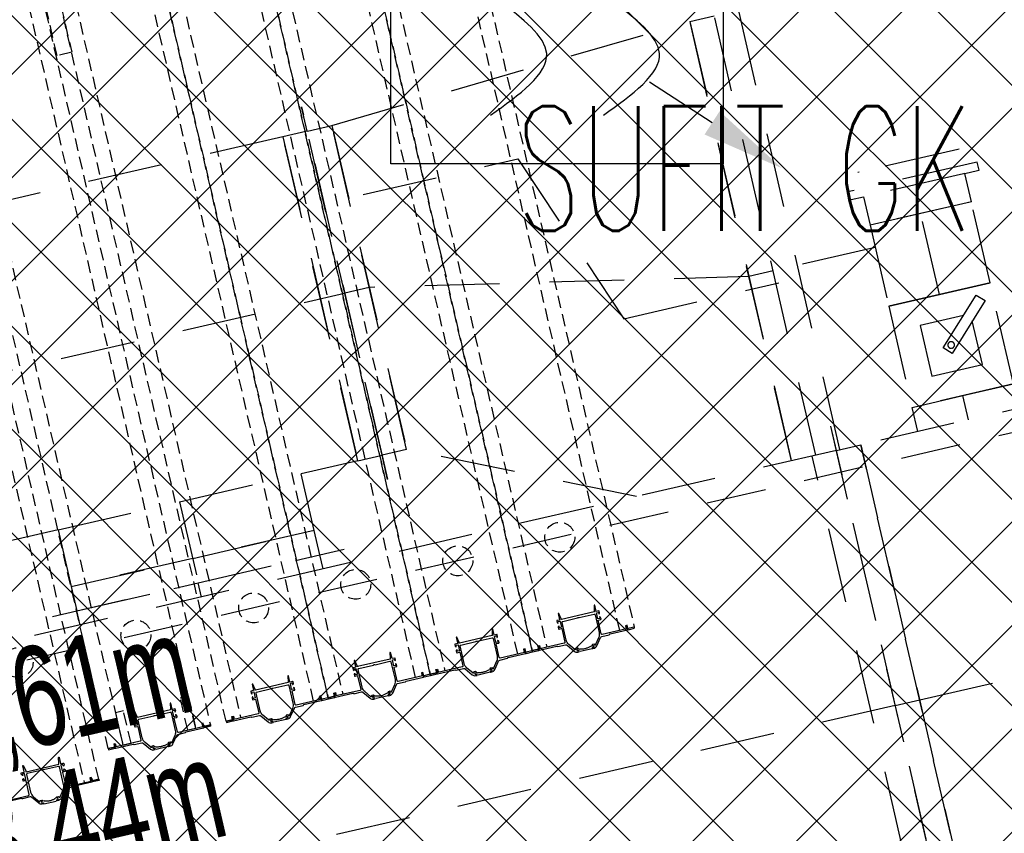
# Model space of a CAD drawing. Header units: centimetres. Extents: x -15121 to 17422, y -60492 to 0.
# Tile 231 of 256: x 2097 to 2216, y -29508 to -29410. Entities that reach past the tile are written whole.
import ezdxf
from ezdxf.enums import TextEntityAlignment as Align

# ---------------------------------------------------------------- set-up
doc = ezdxf.new("R2010")
doc.units = ezdxf.units.CM
doc.header["$LTSCALE"] = 60
for name, pattern in [('HIDDEN', [0.375, 0.25, -0.125]), ('KRESKOWA-SREDNIA', [0.2, 0.12, -0.08]), ('MP', [0.25, 0.15, -0.1])]:
    doc.linetypes.add(name, pattern=pattern)
for name, color, linetype in [('_DTS_SSP', 1, 'Continuous'), ('A-----SZ', 8, 'Continuous'), ('AIKA KLIMATYZACJA2', 5, 'Continuous'), ('AIKA lampy restauracja wymiarowanie', 7, 'Continuous'), ('AIKA ppoż restauracja', 7, 'Continuous'), ('AIKA sufity podwieszane', 8, 'Continuous'), ('AIKA sufity wymiarowanie', 7, 'Continuous'), ('AIKA wymiarowanie ogólne rzut2', 7, 'Continuous'), ('AIKA ścianki mobilne', 7, 'Continuous'), ('L-HIDDEN', 8, 'HIDDEN')]:
    doc.layers.add(name, color=color, linetype=linetype)
doc.styles.add('Arial', font='l_10646.ttf')
doc.styles.add('MtXpl_Arial_Narrow', font='ARIALN.TTF')
doc.styles.add('normalnysimplex', font='simplex.shx', dxfattribs={"width": 0.85})
doc.styles.add('RomanS', font='romans.shx')
doc.styles.add('wymiar', font='txt.shx', dxfattribs={"width": 0.6})
doc.dimstyles.new('Dwudziestka', dxfattribs={"dimtxt": 7, "dimasz": 0.7, "dimexe": 5, "dimexo": 0, "dimgap": 2.5, "dimtad": 1, "dimtoh": 1, "dimdec": 3, "dimrnd": 0.5, "dimdsep": 46, "dimtxsty": 'wymiar', "dimblk": 'znacznik', "dimcen": 0, "dimdle": 5, "dimse1": 1, "dimse2": 1, "dimclrd": 256, "dimclre": 256, "dimclrt": 256, "dimadec": 0, "dimazin": 0, "dimtfac": 0.4, "dimtdec": 3, "dimtix": 1, "dimtofl": 0, "dimtmove": 2, "dimatfit": 3, "dimldrblk": 'znacznik', "dimfxl": 1, "dimtolj": 1, "dimarcsym": 0})

# ---------------------------------------------------------------- blocks, each defined once
blk = doc.blocks.new('SL klima')
at = {"layer": 'AIKA KLIMATYZACJA2', "color": 140, "linetype": 'MP', "lineweight": -2, "extrusion": (-1.19326e-16, -2.75486e-17, -1)}
for p, q in [((6378.96, -25594.27, 322.4), (6366.08, -25538.48, 322.4)), ((6381.88, -25593.59, 322.4), (6369.68, -25540.73, 322.4)), ((6412.82, -25563.1, 322.4), (6398.31, -25566.45, 322.4)), ((6386.13, -25569.26, 322.4), (6373.84, -25572.1, 322.4))]:
    blk.add_line(p, q, dxfattribs=at)
at = {"layer": 'AIKA KLIMATYZACJA2', "color": 140, "linetype": 'MP', "lineweight": -2, "extrusion": (-0.224951, 0.97437, 1.83697e-16)}
for p, q in [((6378.96, -25594.27, 322.4), (6366.08, -25538.48, 322.4)), ((6320.75, -25554.6, 322.4), (6363.83, -25542.08, 322.4)), ((6363.83, -25542.08, 322.4), (6366.76, -25541.41, 322.4)), ((6363.83, -25542.08, 322.4), (6376.04, -25594.94, 322.4)), ((6376.04, -25594.94, 322.4), (6363.83, -25542.08, 322.4)), ((6327.49, -25597.17, 322.4), (6317.15, -25552.35, 322.4)), ((6317.82, -25555.27, 322.4), (6320.75, -25554.6, 322.4)), ((6320.75, -25554.6, 322.4), (6329.74, -25593.57, 322.4)), ((6329.74, -25593.57, 322.4), (6320.75, -25554.6, 322.4)), ((6373.84, -25572.1, 322.4), (6370.92, -25572.77, 322.4)), ((6370.92, -25572.77, 322.4), (6325.24, -25574.08, 322.4)), ((6325.24, -25574.08, 322.4), (6322.32, -25574.76, 322.4)), ((6329.74, -25593.57, 322.4), (6326.82, -25594.25, 322.4)), ((6357.41, -25599.24, 322.4), (6329.74, -25593.57, 322.4))]:
    blk.add_line(p, q, dxfattribs=at)
at = {"layer": 'AIKA KLIMATYZACJA2', "color": 140, "linetype": 'MP', "lineweight": -2}
for p, q in [((6317.79, -25555.28, 336.65), (6317.11, -25552.35, 336.65)), ((6317.79, -25555.28, 336.65), (6314.87, -25555.95, 336.65)), ((6326.79, -25594.25, 336.65), (6317.79, -25555.28, 336.65)), ((6314.87, -25555.95, 336.65), (6271.99, -25565.85, 336.65)), ((6323.86, -25594.93, 336.65), (6314.87, -25555.95, 336.65)), ((6314.87, -25555.95, 336.65), (6323.86, -25594.93, 336.65)), ((6324.51, -25562.91, 3653.8), (6343.14, -25558.61, 3653.8)), ((6343.14, -25558.61, 3653.8), (6355.89, -25577.84, 3653.8)), ((6397.69, -25563.77, 360.35), (6391.6, -25565.18, 360.35)), ((6399.94, -25573.52, 360.35), (6397.69, -25563.77, 360.35)), ((6391.6, -25565.18, 360.35), (6385.51, -25566.58, 360.35)), ((6393.85, -25574.92, 360.35), (6391.6, -25565.18, 360.35)), ((6385.51, -25566.58, 360.35), (6387.76, -25576.33, 360.35)), ((6355.89, -25577.84, 3653.8), (6374.52, -25573.54, 3653.8)), ((6399.94, -25573.52, 360.35), (6393.85, -25574.92, 360.35)), ((6393.85, -25574.92, 360.35), (6399.94, -25573.52, 360.35)), ((6402.75, -25585.69, 360.35), (6399.94, -25573.52, 360.35)), ((6273.57, -25586.01, 336.65), (6322.29, -25574.77, 336.65)), ((6393.85, -25574.92, 360.35), (6387.76, -25576.33, 360.35)), ((6387.76, -25576.33, 360.35), (6393.85, -25574.92, 360.35)), ((6394.3, -25581.36, 360.35), (6398.28, -25575, 360.35)), ((6399.34, -25575.66, 360.35), (6395.36, -25582.02, 360.35)), ((6398.28, -25575, 360.35), (6399.34, -25575.66, 360.35)), ((6387.76, -25576.33, 360.35), (6390.57, -25588.51, 360.35)), ((6396.74, -25577.46, 360.35), (6391.51, -25578.67, 360.35)), ((6399.01, -25583.35, 360.35), (6397.8, -25578.12, 360.35)), ((6391.51, -25578.67, 360.35), (6392.92, -25584.76, 360.35)), ((6395.36, -25582.02, 360.35), (6394.3, -25581.36, 360.35)), ((6392.92, -25584.76, 360.35), (6399.01, -25583.35, 360.35)), ((6396.66, -25587.1, 360.35), (6402.75, -25585.69, 360.35)), ((6390.57, -25588.51, 360.35), (6396.66, -25587.1, 360.35)), ((6396.3, -25658, 360.3), (6380.78, -25590.77, 360.3)), ((6381.45, -25593.69, 360.3), (6238.8, -25626.62, 360.3)), ((6323.86, -25594.93, 336.65), (6326.79, -25594.25, 336.65)), ((6327.46, -25597.18, 336.65), (6326.79, -25594.25, 336.65)), ((6392.7, -25655.75, 360.3), (6378.53, -25594.37, 360.3)), ((6323.86, -25594.93, 336.65), (6317.04, -25596.5, 336.65)), ((6287.81, -25603.25, 336.65), (6317.04, -25596.5, 336.65)), ((6318.62, -25603.32, 336.65), (6317.04, -25596.5, 336.65)), ((6302.43, -25599.88, 336.65), (6304.68, -25609.62, 336.65)), ((6287.81, -25603.25, 336.65), (6280.99, -25604.83, 336.65)), ((6287.81, -25603.25, 336.65), (6289.39, -25610.07, 336.65)), ((6289.39, -25610.07, 336.65), (6318.62, -25603.32, 336.65)), ((6318.62, -25603.32, 336.65), (6289.39, -25610.07, 336.65)), ((6319.29, -25606.25, 336.65), (6318.62, -25603.32, 336.65)), ((6290.06, -25612.99, 336.65), (6319.29, -25606.25, 336.65)), ((6319.29, -25606.25, 336.65), (6322.22, -25605.57, 336.65)), ((6289.39, -25610.07, 336.65), (6290.06, -25612.99, 336.65)), ((6287.14, -25613.67, 336.65), (6290.06, -25612.99, 336.65)), ((6388.54, -25624.38, 360.3), (6245.89, -25657.32, 360.3))]:
    blk.add_line(p, q, dxfattribs=at)
at = {"layer": 'AIKA KLIMATYZACJA2', "color": 140, "linetype": 'MP', "lineweight": -2, "extrusion": (-0.224951, 0.97437, -9.71227e-15)}
for p, q in [((6396.07, -25557.47, 360.35), (6384.21, -25560.21, 360.35)), ((6396.23, -25557.44, 360.35), (6396.07, -25557.47, 360.35)), ((6398.19, -25559.04, 360.35), (6382.8, -25562.59, 360.35)), ((6398.39, -25558.99, 360.35), (6398.19, -25559.04, 360.35)), ((6398.61, -25559.97, 360.35), (6398.39, -25558.99, 360.35)), ((6384.21, -25560.21, 360.35), (6384.05, -25560.25, 360.35)), ((6396.91, -25560.36, 360.35), (6398.41, -25560.01, 360.35)), ((6398.41, -25560.01, 360.35), (6398.61, -25559.97, 360.35)), ((6396.75, -25560.4, 360.35), (6384.73, -25563.17, 360.35)), ((6396.91, -25560.36, 360.35), (6396.75, -25560.4, 360.35)), ((6396.91, -25560.36, 360.35), (6396.91, -25560.36, 360.35)), ((6397.69, -25563.77, 360.35), (6396.91, -25560.36, 360.35)), ((6396.91, -25560.36, 360.35), (6396.91, -25560.36, 360.35)), ((6382.8, -25562.59, 360.35), (6383.02, -25563.57, 360.35)), ((6383.02, -25563.57, 360.35), (6383.22, -25563.52, 360.35)), ((6383.22, -25563.52, 360.35), (6384.73, -25563.17, 360.35)), ((6384.73, -25563.17, 360.35), (6385.51, -25566.58, 360.35)), ((6397.54, -25563.81, 360.35), (6385.67, -25566.55, 360.35)), ((6397.69, -25563.77, 360.35), (6397.54, -25563.81, 360.35)), ((6397.69, -25563.77, 360.35), (6397.69, -25563.77, 360.35)), ((6385.67, -25566.55, 360.35), (6385.51, -25566.58, 360.35)), ((6385.51, -25566.58, 360.35), (6385.51, -25566.58, 360.35))]:
    blk.add_line(p, q, dxfattribs=at)
at = {"layer": 'AIKA KLIMATYZACJA2', "color": 140, "linetype": 'MP', "lineweight": -2, "extrusion": (1.06927e-15, -9.63243e-15, -1)}
for p, q in [((6402.75, -25585.69, 360.3), (6390.57, -25588.51, 360.3)), ((6410.2, -25587.05, 360.3), (6384.38, -25593.02, 360.3)), ((6397.34, -25590.02, 360.3), (6396.66, -25587.1, 360.3)), ((6391.25, -25591.43, 360.3), (6390.57, -25588.51, 360.3)), ((6381.46, -25593.69, 360.3), (6380.78, -25590.77, 360.3)), ((6381.46, -25593.69, 360.3), (6384.38, -25593.02, 360.3)), ((6398.55, -25654.4, 360.3), (6384.38, -25593.02, 360.3)), ((6384.38, -25593.02, 360.3), (6398.55, -25654.4, 360.3)), ((6395.63, -25655.08, 360.3), (6381.46, -25593.69, 360.3)), ((6391.47, -25623.71, 360.3), (6417.29, -25617.75, 360.3)), ((6388.54, -25624.38, 360.3), (6391.47, -25623.71, 360.3))]:
    blk.add_line(p, q, dxfattribs=at)
at = {"layer": 'AIKA KLIMATYZACJA2', "color": 140, "linetype": 'MP', "lineweight": -2, "extrusion": (-0.97437, -0.224951, -1.89213e-16)}
for p, q in [((6287.14, -25613.67, 324.15), (6322.22, -25605.57, 324.15)), ((6319.69, -25607.95, 324.15), (6319.29, -25606.25, 324.15)), ((6305.07, -25611.33, 324.15), (6304.68, -25609.62, 324.15)), ((6290.46, -25614.7, 324.15), (6290.06, -25612.99, 324.15))]:
    blk.add_line(p, q, dxfattribs=at)
at = {"layer": 'AIKA KLIMATYZACJA2', "color": 140, "linetype": 'MP', "lineweight": -2, "elevation": 360.35}
blk.add_lwpolyline([(6366.49, -25554.28), (6357.27, -25548.28)], dxfattribs=at)
at = {"layer": 'AIKA KLIMATYZACJA2', "color": 140, "linetype": 'MP', "lineweight": -2}
for major_axis in [(-0.09, 0.39), (-0.09, 0.39), (0.09, -0.39), (0.09, -0.39)]:
    blk.add_ellipse((6395.26, -25581.01, 360.35), major_axis=major_axis, ratio=1, start_param=0, end_param=3.141593, dxfattribs=at)
blk.add_solid([(6367.4, -25552.88, 360.35), (6374.88, -25559.73, 360.35), (6365.59, -25555.68, 360.35)], dxfattribs=at)
at = {"layer": 'AIKA KLIMATYZACJA2', "color": 140, "linetype": 'MP', "lineweight": -2, "style": 'MtXpl_Arial_Narrow', "width": 0.8}
for s, p in [('OK+3,61m', (6253.16, -25636.82, 3653.8)), ('DK+3,44m', (6257.81, -25651.63, 3653.8))]:
    blk.add_text(s, height=12, rotation=13, dxfattribs=at).set_placement(p)
blk = doc.blocks.new('*U5278')
for p, q in [((1.5, 8.8), (1085.5, 8.8)), ((1.5, 8.8), (1.5, 0.8)), ((1.5, 0.8), (5.5, 0.8)), ((5.5, 0.8), (5.5, -0.7)), ((5.5, -0.7), (1.5, -0.7)), ((1085.5, -9.2), (1.5, -9.2)), ((1.5, -99.2), (1085.5, -99.2)), ((5.5, -107.7), (1.5, -107.7)), ((1.5, -109.2), (5.5, -109.2)), ((1.5, -117.2), (1.5, -109.2)), ((1085.5, -117.2), (1.5, -117.2)), ((5.5, -109.2), (5.5, -107.7))]:
    blk.add_line(p, q)
at = {"linetype": 'Continuous'}
blk.add_lwpolyline([(21.2, -74.5), (4.7, -74.5, -0.162719), (-1.3, -72.5), (-8.5, -67.1, -0.023978), (-8.9, -66.8, -0.684311), (-8.5, -65.9), (-8.2, -65.9, 0.414214), (-7.7, -65.4), (-7.7, -63.5, 0.198912), (-7.8, -63.2), (-8.6, -62.5, 0.668179), (-8.9, -62.6), (-8.9, -64.2, -0.414214), (-9.1, -64.4), (-11.1, -64.4, -0.414214), (-11.3, -64.2), (-11.3, -62.6, 0.414214), (-11.5, -62.4), (-12.3, -62.4, 0.414214), (-12.5, -62.6), (-12.5, -64.1, 0.235614), (-10.5, -68.1), (-1.5, -74.9, -0.235614), (-0.7, -76.5), (-0.7, -85.9, 0.198912), (-0.6, -86.2), (-0.1, -86.6, -0.198912), (0, -87), (0, -108.4, 0.414214), (0.8, -109.2), (4.2, -109.2, 0.414214), (5, -108.4), (5, -107.9, 0.414214), (4.8, -107.7), (3.8, -107.7, -0.414214), (3.6, -107.9), (1.7, -107.9, -0.414214), (1.5, -107.7), (1.5, -77.7, -0.414214), (2.5, -76.7), (19.3, -76.7, -0.414214), (19.5, -76.9), (19.5, -79.9, 0.414214), (20, -80.4), (21.9, -80.4, 0.198912), (22.2, -80.3), (22.9, -79.5, 0.668179), (22.8, -79.2), (21.2, -79.2, -0.414214), (21, -79), (21, -76.9, -0.414214), (21.2, -76.7), (28.3, -76.7, -0.414214), (28.5, -76.9), (28.5, -79, -0.414214), (28.3, -79.2), (26.7, -79.2, 0.668179), (26.6, -79.5), (27.3, -80.3, 0.198912), (27.6, -80.4), (29.5, -80.4, 0.414214), (30, -79.9), (30, -76.9, -0.414214), (30.2, -76.7), (37.8, -76.7, 0.414214), (38, -76.5), (38, -76, 0.36397), (37.8, -75.9), (31, -74.6, 0.043661), (30.5, -74.6), (30.2, -74.6, -0.414214), (30, -74.4), (30, -34, -0.414214), (30.2, -33.8), (30.5, -33.8, 0.043661), (31, -33.8), (37.8, -32.5, 0.36397), (38, -32.4), (38, -31.9, 0.414214), (37.8, -31.7), (30.2, -31.7, -0.414214), (30, -31.5), (30, -28.5, 0.414214), (29.5, -28), (27.6, -28, 0.198912), (27.3, -28.1), (26.6, -28.9, 0.668179), (26.7, -29.2), (28.3, -29.2, -0.414214), (28.5, -29.4), (28.5, -31.5, -0.414214), (28.3, -31.7), (21.2, -31.7, -0.414214), (21, -31.5), (21, -29.4, -0.414214), (21.2, -29.2), (22.8, -29.2, 0.668179), (22.9, -28.9), (22.2, -28.1, 0.198912), (21.9, -28), (20, -28, 0.414214), (19.5, -28.5), (19.5, -31.5, -0.414214), (19.3, -31.7), (2.5, -31.7, -0.414214), (1.5, -30.7), (1.5, -0.7, -0.414214), (1.7, -0.5), (3.6, -0.5, -0.414214), (3.8, -0.7), (4.8, -0.7, 0.414214), (5, -0.5), (5, 0, 0.414214), (4.2, 0.8), (0.8, 0.8, 0.414214), (0, 0), (0, -21.4, -0.198912), (-0.1, -21.8), (-0.6, -22.2, 0.198912), (-0.7, -22.5), (-0.7, -31.9, -0.235614), (-1.5, -33.5), (-10.5, -40.3, 0.235614), (-12.5, -44.3), (-12.5, -45.8, 0.414214), (-12.3, -46), (-11.5, -46, 0.414214), (-11.3, -45.8), (-11.3, -44.2, -0.414214), (-11.1, -44), (-9.1, -44, -0.414214), (-8.9, -44.2), (-8.9, -45.8, 0.668179), (-8.6, -45.9), (-7.8, -45.2, 0.198912), (-7.7, -44.9), (-7.7, -43, 0.414214), (-8.2, -42.5), (-8.5, -42.5, -0.684311), (-8.9, -41.6, -0.023978), (-8.5, -41.3), (-1.3, -35.9, -0.162719), (4.7, -33.9), (26.5, -33.9, -0.414214), (27.5, -34.9), (27.5, -53.3), (27.9, -54.1, -0.267949), (27.9, -54.3), (27.5, -55.1), (27.5, -73.5, -0.414214), (26.5, -74.5), (21.2, -74.5)], format="xyb", dxfattribs=at)
for points in [[(0, 0.8), (1.5, 0.8), (1.5, 8.8), (0, 8.8)], [(1.5, -9.2), (1.5, -19.2), (41.5, -19.2), (41.5, -9.2)], [(1.5, -99.2), (1.5, -89.2), (41.5, -89.2), (41.5, -99.2)], [(0, -109.2), (1.5, -109.2), (1.5, -117.2), (0, -117.2)], [(827.7, -118.7), (1087.7, -118.7), (1087.7, -136.7), (827.7, -136.7)]]:
    blk.add_lwpolyline(points, close=True)
blk.add_lwpolyline([(-9.1, -47.1, 0.167317), (-9.1, -61.2), (-9.1, -64.2), (-11.1, -64.2), (-11.1, -62.1), (-12.5, -62.1), (-12.5, -46.1), (-11.1, -46.1), (-11.1, -44.2), (-9.1, -44.2)], format="xyb", close=True)
blk.add_circle((127, -54.2), 18)
blk = doc.blocks.new('*U5295')
for p, q in [((1.5, 8.8), (1085.5, 8.8)), ((1085.5, -9.2), (1.5, -9.2)), ((1.5, -99.2), (1085.5, -99.2)), ((1085.5, -117.2), (1.5, -117.2))]:
    blk.add_line(p, q)
at = {"linetype": 'Continuous'}
blk.add_lwpolyline([(21.2, -74.5), (4.7, -74.5, -0.162719), (-1.3, -72.5), (-8.5, -67.1, -0.023978), (-8.9, -66.8, -0.684311), (-8.5, -65.9), (-8.2, -65.9, 0.414214), (-7.7, -65.4), (-7.7, -63.5, 0.198912), (-7.8, -63.2), (-8.6, -62.5, 0.668179), (-8.9, -62.6), (-8.9, -64.2, -0.414214), (-9.1, -64.4), (-11.1, -64.4, -0.414214), (-11.3, -64.2), (-11.3, -62.6, 0.414214), (-11.5, -62.4), (-12.3, -62.4, 0.414214), (-12.5, -62.6), (-12.5, -64.1, 0.235614), (-10.5, -68.1), (-1.5, -74.9, -0.235614), (-0.7, -76.5), (-0.7, -85.9, 0.198912), (-0.6, -86.2), (-0.1, -86.6, -0.198912), (0, -87), (0, -108.4, 0.414214), (0.8, -109.2), (4.2, -109.2, 0.414214), (5, -108.4), (5, -107.9, 0.414214), (4.8, -107.7), (3.8, -107.7, -0.414214), (3.6, -107.9), (1.7, -107.9, -0.414214), (1.5, -107.7), (1.5, -77.7, -0.414214), (2.5, -76.7), (19.3, -76.7, -0.414214), (19.5, -76.9), (19.5, -79.9, 0.414214), (20, -80.4), (21.9, -80.4, 0.198912), (22.2, -80.3), (22.9, -79.5, 0.668179), (22.8, -79.2), (21.2, -79.2, -0.414214), (21, -79), (21, -76.9, -0.414214), (21.2, -76.7), (28.3, -76.7, -0.414214), (28.5, -76.9), (28.5, -79, -0.414214), (28.3, -79.2), (26.7, -79.2, 0.668179), (26.6, -79.5), (27.3, -80.3, 0.198912), (27.6, -80.4), (29.5, -80.4, 0.414214), (30, -79.9), (30, -76.9, -0.414214), (30.2, -76.7), (37.8, -76.7, 0.414214), (38, -76.5), (38, -76, 0.36397), (37.8, -75.9), (31, -74.6, 0.043661), (30.5, -74.6), (30.2, -74.6, -0.414214), (30, -74.4), (30, -34, -0.414214), (30.2, -33.8), (30.5, -33.8, 0.043661), (31, -33.8), (37.8, -32.5, 0.36397), (38, -32.4), (38, -31.9, 0.414214), (37.8, -31.7), (30.2, -31.7, -0.414214), (30, -31.5), (30, -28.5, 0.414214), (29.5, -28), (27.6, -28, 0.198912), (27.3, -28.1), (26.6, -28.9, 0.668179), (26.7, -29.2), (28.3, -29.2, -0.414214), (28.5, -29.4), (28.5, -31.5, -0.414214), (28.3, -31.7), (21.2, -31.7, -0.414214), (21, -31.5), (21, -29.4, -0.414214), (21.2, -29.2), (22.8, -29.2, 0.668179), (22.9, -28.9), (22.2, -28.1, 0.198912), (21.9, -28), (20, -28, 0.414214), (19.5, -28.5), (19.5, -31.5, -0.414214), (19.3, -31.7), (2.5, -31.7, -0.414214), (1.5, -30.7), (1.5, -0.7, -0.414214), (1.7, -0.5), (3.6, -0.5, -0.414214), (3.8, -0.7), (4.8, -0.7, 0.414214), (5, -0.5), (5, 0, 0.414214), (4.2, 0.8), (0.8, 0.8, 0.414214), (0, 0), (0, -21.4, -0.198912), (-0.1, -21.8), (-0.6, -22.2, 0.198912), (-0.7, -22.5), (-0.7, -31.9, -0.235614), (-1.5, -33.5), (-10.5, -40.3, 0.235614), (-12.5, -44.3), (-12.5, -45.8, 0.414214), (-12.3, -46), (-11.5, -46, 0.414214), (-11.3, -45.8), (-11.3, -44.2, -0.414214), (-11.1, -44), (-9.1, -44, -0.414214), (-8.9, -44.2), (-8.9, -45.8, 0.668179), (-8.6, -45.9), (-7.8, -45.2, 0.198912), (-7.7, -44.9), (-7.7, -43, 0.414214), (-8.2, -42.5), (-8.5, -42.5, -0.684311), (-8.9, -41.6, -0.023978), (-8.5, -41.3), (-1.3, -35.9, -0.162719), (4.7, -33.9), (26.5, -33.9, -0.414214), (27.5, -34.9), (27.5, -53.3), (27.9, -54.1, -0.267949), (27.9, -54.3), (27.5, -55.1), (27.5, -73.5, -0.414214), (26.5, -74.5), (21.2, -74.5)], format="xyb", dxfattribs=at)
for points in [[(1.5, 8.8), (0, 8.8), (0, 0.8), (1.5, 0.8)], [(1.5, -109.2), (0, -109.2), (0, -117.2), (1.5, -117.2)]]:
    blk.add_lwpolyline(points, close=True)
for points in [[(1.5, 8.8), (1.5, 0.8), (5.5, 0.8), (5.5, -1.2), (1.5, -1.2)], [(1.5, -117.2), (1.5, -109.2), (5.5, -109.2), (5.5, -107.2), (1.5, -107.2)]]:
    blk.add_lwpolyline(points)
blk.add_lwpolyline([(-9.1, -47.1, 0.167317), (-9.1, -61.2), (-9.1, -64.2), (-11.1, -64.2), (-11.1, -62.1), (-12.5, -62.1), (-12.5, -46.1), (-11.1, -46.1), (-11.1, -44.2), (-9.1, -44.2)], format="xyb", close=True)
blk.add_circle((127, -54.2), 18)
blk = doc.blocks.new('*U5329')
for p, q in [((-1.5, 8.8), (-1106.5, 8.8)), ((-1106.5, -9.2), (-1.5, -9.2))]:
    blk.add_line(p, q)
at = {"linetype": 'Continuous'}
for points in [[(-21.2, -74.5), (-4.7, -74.5, 0.162719), (1.3, -72.5), (8.5, -67.1, 0.023978), (8.9, -66.8, 0.684311), (8.5, -65.9), (8.2, -65.9, -0.414214), (7.7, -65.4), (7.7, -63.5, -0.198912), (7.8, -63.2), (8.6, -62.5, -0.668179), (8.9, -62.6), (8.9, -64.2, 0.414214), (9.1, -64.4), (11.1, -64.4, 0.414214), (11.3, -64.2), (11.3, -62.6, -0.414214), (11.5, -62.4), (12.3, -62.4, -0.414214), (12.5, -62.6), (12.5, -64.1, -0.235614), (10.5, -68.1), (1.5, -74.9, 0.235614), (0.7, -76.5), (0.7, -85.9, -0.198912), (0.6, -86.2), (0.1, -86.6, 0.198912), (0, -87), (0, -108.4, -0.414214)], [(-1.5, -107.7), (-1.5, -77.7, 0.414214), (-2.5, -76.7), (-19.3, -76.7, 0.414214), (-19.5, -76.9), (-19.5, -79.9, -0.414214), (-20, -80.4), (-21.9, -80.4, -0.198912), (-22.2, -80.3), (-22.9, -79.5, -0.668179), (-22.8, -79.2), (-21.2, -79.2, 0.414214), (-21, -79), (-21, -76.9, 0.414214), (-21.2, -76.7), (-28.3, -76.7, 0.414214), (-28.5, -76.9), (-28.5, -79, 0.414214), (-28.3, -79.2), (-26.7, -79.2, -0.668179), (-26.6, -79.5), (-27.3, -80.3, -0.198912), (-27.6, -80.4), (-29.5, -80.4, -0.414214), (-30, -79.9), (-30, -76.9, 0.414214), (-30.2, -76.7), (-37.8, -76.7, -0.414214), (-38, -76.5), (-38, -76, -0.36397), (-37.8, -75.9), (-31, -74.6, -0.043661), (-30.5, -74.6), (-30.2, -74.6, 0.414214), (-30, -74.4), (-30, -34, 0.414214), (-30.2, -33.8), (-30.5, -33.8, -0.043661), (-31, -33.8), (-37.8, -32.5, -0.36397), (-38, -32.4), (-38, -31.9, -0.414214), (-37.8, -31.7), (-30.2, -31.7, 0.414214), (-30, -31.5), (-30, -28.5, -0.414214), (-29.5, -28), (-27.6, -28, -0.198912), (-27.3, -28.1), (-26.6, -28.9, -0.668179), (-26.7, -29.2), (-28.3, -29.2, 0.414214), (-28.5, -29.4), (-28.5, -31.5, 0.414214), (-28.3, -31.7), (-21.2, -31.7, 0.414214), (-21, -31.5), (-21, -29.4, 0.414214), (-21.2, -29.2), (-22.8, -29.2, -0.668179), (-22.9, -28.9), (-22.2, -28.1, -0.198912), (-21.9, -28), (-20, -28, -0.414214), (-19.5, -28.5), (-19.5, -31.5, 0.414214), (-19.3, -31.7), (-2.5, -31.7, 0.414214), (-1.5, -30.7), (-1.5, -0.7, 0.414214), (-1.7, -0.5), (-3.6, -0.5, 0.414214), (-3.8, -0.7), (-4.8, -0.7, -0.414214), (-5, -0.5), (-5, 0, -0.414214), (-4.2, 0.8), (-0.8, 0.8, -0.414214), (0, 0), (0, -21.4, 0.198912), (0.1, -21.8), (0.6, -22.2, -0.198912), (0.7, -22.5), (0.7, -31.9, 0.235614), (1.5, -33.5), (10.5, -40.3, -0.235614), (12.5, -44.3), (12.5, -45.8, -0.414214), (12.3, -46), (11.5, -46, -0.414214), (11.3, -45.8), (11.3, -44.2, 0.414214), (11.1, -44), (9.1, -44, 0.414214), (8.9, -44.2), (8.9, -45.8, -0.668179), (8.6, -45.9), (7.8, -45.2, -0.198912), (7.7, -44.9), (7.7, -43, -0.414214), (8.2, -42.5), (8.5, -42.5, 0.684311), (8.9, -41.6, 0.023978), (8.5, -41.3), (1.3, -35.9, 0.162719), (-4.7, -33.9), (-26.5, -33.9, 0.414214), (-27.5, -34.9), (-27.5, -53.3), (-27.9, -54.1, 0.267949), (-27.9, -54.3), (-27.5, -55.1), (-27.5, -73.5, 0.414214), (-26.5, -74.5), (-21.2, -74.5)]]:
    blk.add_lwpolyline(points, format="xyb", dxfattribs=at)
blk.add_lwpolyline([(-1.5, 8.8), (-1.5, 0.8), (-5.5, 0.8), (-5.5, -1.2), (-1.5, -1.2)])
blk.add_lwpolyline([(-1.5, 8.8), (0, 8.8), (0, 0.8), (-1.5, 0.8)], close=True)
blk.add_lwpolyline([(9.1, -47.1, -0.167317), (9.1, -61.2), (9.1, -64.2), (11.1, -64.2), (11.1, -62.1), (12.5, -62.1), (12.5, -46.1), (11.1, -46.1), (11.1, -44.2), (9.1, -44.2)], format="xyb", close=True)
blk.add_circle((-160, -54.2), 18)
blk = doc.blocks.new('SL ścianki przesuwne restauracja')
at = {"layer": 'AIKA ścianki mobilne', "color": 4, "linetype": 'KRESKOWA-SREDNIA', "elevation": 7.3}
blk.add_lwpolyline([(7274.16, -25381.31), (6829.81, -25483.9)], dxfattribs=at)
at = {"layer": 'L-HIDDEN', "xscale": 0.1, "yscale": 0.1, "zscale": 0.1}
for name, p, rotation in [('*U5295', (7130.07, -25427.61, 7.3), 102.9993960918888), ('*U5295', (7117.8, -25430.45, 7.3), 102.9993960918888), ('*U5295', (7105.52, -25433.28, 7.3), 102.9993960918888), ('*U5295', (7093.24, -25436.11, 7.3), 102.9993960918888), ('*U5278', (7079.07, -25439.39, 7.3), 102.9993960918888), ('*U5329', (7076.2, -25443.48, 7.3), 282.9993960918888)]:
    blk.add_blockref(name, p, dxfattribs=dict(at, rotation=rotation))
at = {"layer": 'AIKA ścianki mobilne', "style": 'normalnysimplex', "width": 0.85, "flags": 12}
for p in [(7526.71, -25549.96), (6841.55, -25708.14), (6722.86, -25735.55), (7655.65, -26108.47), (6970.49, -26266.66), (6851.79, -26294.06)]:
    blk.add_attdef('200', text='', height=0.3, rotation=13, dxfattribs=at).set_placement(p, align=Align.TOP_LEFT)
at = {"layer": 'AIKA ścianki mobilne', "style": 'normalnysimplex', "width": 0.85}
for p in [(7511.03, -25612.22), (6883.82, -25757.03), (6707.18, -25797.81), (7639.97, -26170.73), (7012.75, -26315.54), (6836.11, -26356.32)]:
    blk.add_attdef('80', text='', height=0.3, rotation=13, dxfattribs=at).set_placement(p, align=Align.CENTER)
blk = doc.blocks.new('znacznik')
at = {"color": 0}
for points in [[(0, -5), (0, 5)], [(-4, 0), (4, 0)]]:
    blk.add_lwpolyline(points, dxfattribs=at)
at = {"color": 1}
blk.add_lwpolyline([(-2.12, -2.12), (2.12, 2.12)], dxfattribs=at)
blk = doc.blocks.new('*D5378')
at = {"layer": 'AIKA wymiarowanie ogólne rzut2', "lineweight": -2, "transparency": 16777216}
blk.add_line((1914.61, -29675.3), (2478.34, -29545.15), dxfattribs=at)
at = {"layer": 'Defpoints', "color": 0, "transparency": 16777216}
for p in [(2466.57, -29491.06), (2479.02, -29544.99), (1908.18, -29650.52)]:
    blk.add_point(p, dxfattribs=at)
at = {"layer": 'AIKA wymiarowanie ogólne rzut2', "linetype": 'ByBlock', "lineweight": -2, "transparency": 16777216, "xscale": 0.7, "yscale": 0.7, "zscale": 0.7}
for p, rotation in [((2479.02, -29544.99), 12.99999999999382), ((1913.93, -29675.45), 192.9999999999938)]:
    blk.add_blockref('znacznik', p, dxfattribs=dict(at, rotation=rotation))
at = {"layer": 'AIKA wymiarowanie ogólne rzut2', "transparency": 16777216, "insert": (2195.13, -29604.38), "char_height": 7, "attachment_point": 5, "rotation": 13, "style": 'wymiar'}
blk.add_mtext('\\A1;580', dxfattribs=at)
blk = doc.blocks.new('*D5384')
at = {"layer": 'AIKA wymiarowanie ogólne rzut2', "lineweight": -2, "transparency": 16777216}
blk.add_line((1831.42, -29408.5), (2436.18, -29268.88), dxfattribs=at)
at = {"layer": 'Defpoints', "color": 0, "transparency": 16777216}
for p in [(2429.06, -29234.93), (2436.86, -29268.73), (1822.94, -29374.87)]:
    blk.add_point(p, dxfattribs=at)
at = {"layer": 'AIKA wymiarowanie ogólne rzut2', "linetype": 'ByBlock', "lineweight": -2, "transparency": 16777216, "xscale": 0.7, "yscale": 0.7, "zscale": 0.7}
for p, rotation in [((2436.86, -29268.73), 12.99999999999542), ((1830.74, -29408.66), 192.9999999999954)]:
    blk.add_blockref('znacznik', p, dxfattribs=dict(at, rotation=rotation))
at = {"layer": 'AIKA wymiarowanie ogólne rzut2', "transparency": 16777216, "insert": (2132.45, -29332.85), "char_height": 7, "attachment_point": 5, "rotation": 13, "style": 'wymiar'}
blk.add_mtext('\\A1;622', dxfattribs=at)
blk = doc.blocks.new('SSP Czujka dymu DualRay')
blk.add_lwpolyline([(-20, 20.01), (19.98, 20.01), (19.98, -19.99), (-20, -19.99)], close=True)
for points in [[(-7.99, -14.13), (-1.24, -6.74), (-12.69, 5.9), (-5.51, 13.51)], [(5.58, -14.13), (12.33, -6.74), (0.88, 5.9), (8.05, 13.51)]]:
    blk.add_spline(points, degree=3)
at = {"style": 'Arial'}
for tag, p, flags in [('WP', (-43.85, 94.24), 11), ('TYP', (-43.2, 65.41), 1)]:
    blk.add_attdef(tag, p, '', height=22.5, dxfattribs=dict(at, flags=flags))
at = {"style": 'Arial', "width": 0.9, "flags": 8}
blk.add_attdef('NUMER', (-38.75, 34.57), '', height=20, dxfattribs=at)
blk = doc.blocks.new('Sl ppoż rest')
at = {"layer": '_DTS_SSP'}
ref = blk.add_blockref('SSP Czujka dymu DualRay', (1145.13, 151.79), dxfattribs=at)
ref.add_attrib('NUMER', 'L1/101', dxfattribs={"layer": '0', "height": 25, "style": 'Arial', "width": 0.9, "flags": 8}).set_placement((1143.72, 195.03), align=Align.MIDDLE_CENTER)
blk = doc.blocks.new('*D7147')
at = {"layer": 'AIKA lampy restauracja wymiarowanie', "lineweight": -2, "transparency": 16777216}
blk.add_line((1948.58, -29417.9), (2141.93, -29372.55), dxfattribs=at)
at = {"layer": 'Defpoints', "color": 0, "transparency": 16777216}
for p in [(2142.61, -29372.39), (2150.15, -29404.53), (1955.43, -29450.21)]:
    blk.add_point(p, dxfattribs=at)
at = {"layer": 'AIKA lampy restauracja wymiarowanie', "lineweight": -2, "transparency": 16777216, "xscale": 0.7, "yscale": 0.7, "zscale": 0.7}
for p, rotation in [((2142.61, -29372.39), 13.20082562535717), ((1947.89, -29418.06), 193.2008256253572)]:
    blk.add_blockref('znacznik', p, dxfattribs=dict(at, rotation=rotation))
at = {"layer": 'AIKA lampy restauracja wymiarowanie', "transparency": 16777216, "insert": (2043.88, -29389.38), "char_height": 7, "attachment_point": 5, "rotation": 13.2008, "style": 'wymiar'}
blk.add_mtext('\\A1;200', dxfattribs=at)

msp = doc.modelspace()

# ---------------------------------------------------------------- hatches: boundary and pattern name
at = {"layer": 'A-----SZ'}
h = msp.add_hatch(dxfattribs=at)
h.set_pattern_fill('ANSI31', color=256, scale=2)
h.set_pattern_definition([(45, (-35110.076, -2093.3616), (-4.4901281, 4.4901281), [])])
h.paths.add_polyline_path([(2430.4942, -29232.5492), (2442.1866, -29229.8498), (2447.8099, -29254.2071), (2436.1175, -29256.9065)])
h.paths.add_polyline_path([(1072.0212, -29798.6482), (1074.7206, -29810.3407), (1133.1828, -29796.8436), (1130.4834, -29785.1512)])
h.paths.add_polyline_path([(1226.946, -29762.881), (1229.6454, -29774.5734), (1676.8813, -29671.3209), (1674.1819, -29659.6285)])
h.paths.add_polyline_path([(1883.6714, -29611.264), (1886.3709, -29622.9564), (2480.7366, -29485.7363), (2478.0372, -29474.0439)])
h.paths.add_polyline_path([(2479.5335, -29444.9619), (2491.226, -29442.2625), (2470.0801, -29350.6697), (2458.3877, -29353.3691)])
edge = h.paths.add_edge_path()
edge.add_line((2458.3877, -29353.3691), (2478.4092, -29440.092))
at = {"layer": 'AIKA sufity podwieszane', "transparency": 33554610}
h = msp.add_hatch(dxfattribs=at)
h.set_pattern_fill('ANSI37', color=256, scale=2.771036)
h.set_pattern_definition([(45, (5073.432, 672.602), (-6.221154, 6.221154), []), (135, (5073.432, 672.602), (-6.221154, -6.221154), [])])
h.paths.add_polyline_path([(2429.0614, -29234.9326), (1915.5023, -29353.4971), (1921.1954, -29378.1567), (1883.195, -29386.9298), (1877.5019, -29362.2701), (1822.9402, -29374.8667), (1871.0767, -29583.3825), (1878.872, -29581.5829), (1885.1703, -29608.8654), (2475.6385, -29472.545), (2469.3399, -29445.2627), (2477.1349, -29443.463)])

# ---------------------------------------------------------------- block references
at = {"layer": 'AIKA KLIMATYZACJA2'}
msp.add_blockref('SL klima', (-4186.027, -3867.9585), dxfattribs=at)
at = {"layer": 'AIKA ppoż restauracja'}
msp.add_blockref('Sl ppoż rest', (1016.6832, -29558.9532), dxfattribs=at)
at = {"layer": 'AIKA ścianki mobilne'}
msp.add_blockref('SL ścianki przesuwne restauracja', (-4970.35, -4058.0769), dxfattribs=at)

# ---------------------------------------------------------------- texts
at = {"layer": 'AIKA sufity wymiarowanie', "color": 6, "insert": (2156.9237, -29420.2453, 145.8741), "char_height": 15, "width": 356.22423, "attachment_point": 1, "style": 'RomanS'}
msp.add_mtext('{\\W0.6;SUFIT GK H=300 CM}', dxfattribs=at)

# ---------------------------------------------------------------- dimensions: what is measured, and where the dimension line sits
at = {"layer": 'AIKA lampy restauracja wymiarowanie', "color": 2}
dim = msp.add_linear_dim(base=(2142.6094, -29372.3853), p1=(1955.4348, -29450.2055), p2=(2150.1499, -29404.5326), angle=193.200826, dimstyle='Dwudziestka', dxfattribs=at)
dim.commit()
dim.dimension.update_dxf_attribs({"geometry": '*D7147', "text_midpoint": (2043.8816, -29389.3804)})
at = {"layer": 'AIKA wymiarowanie ogólne rzut2'}
for base, p1, p2, picture, middle in [((2436.863, -29268.7251), (1822.9402, -29374.8667), (2429.0614, -29234.9326), '*D5384', (2132.4527, -29332.846)), ((2479.0223, -29544.9921), (1908.1768, -29650.5248), (2466.5709, -29491.0593), '*D5378', (2195.1275, -29604.3766))]:
    dim = msp.add_linear_dim(base=base, p1=p1, p2=p2, angle=193, dimstyle='Dwudziestka', dxfattribs=at)
    dim.commit()
    dim.dimension.update_dxf_attribs({"geometry": picture, "text_midpoint": middle})

doc.saveas('drawing.dxf')
